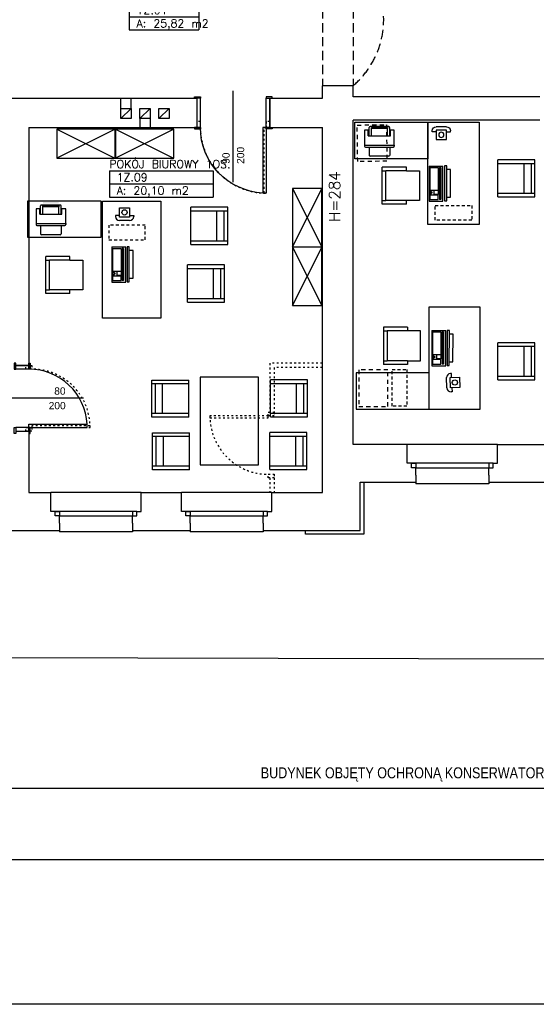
# Model space of a CAD drawing. Header units: inches. Extents: x 18487 to 24863, y 1480 to 5771.
# Tile 44 of 51: x 22396 to 23103, y 1480 to 2828. Entities that reach past the tile are written whole.
import ezdxf
from ezdxf.enums import TextEntityAlignment as Align

# ---------------------------------------------------------------- set-up
doc = ezdxf.new("R2010")
doc.units = ezdxf.units.IN
doc.header["$MEASUREMENT"] = 0
for name, pattern in [('DASHED', [19.05, 12.7, -6.35]), ('Przerywana', [6, 2.5, -3.5]), ('Przerywana 2 (2)', [11, 6, -5])]:
    doc.linetypes.add(name, pattern=pattern)
for name, color, linetype in [('_T elektryczne', 7, 'Continuous'), ('_T meble', 7, 'Continuous'), ('_T opisy', 7, 'Continuous'), ('_T sciany', 7, 'Continuous'), ('AA_OPIS_009', 7, 'Continuous'), ('AA_PRZ SCIANY ISTNIEJĄCE', 7, 'Continuous'), ('AA_PRZ_SCIANY_030', 7, 'Continuous'), ('AA_PRZERYWANE', 7, 'Continuous'), ('AA_STOLARKA DRZW_009', 7, 'Continuous'), ('AA_WIDOK_005', 7, 'Continuous'), ('AA_WIDOK_009', 7, 'Continuous'), ('ArchiCAD', 7, 'Continuous'), ('Window-Door Markers', 7, 'Continuous')]:
    doc.layers.add(name, color=color, linetype=linetype)
doc.styles.add('GENERATED_STYLE_16', font='txt')
doc.styles.add('GENERATED_STYLE_17', font='arial.ttf')
doc.styles.add('GENERATED_STYLE_21', font='romans.shx')
doc.styles.add('GENERATED_STYLE_22', font='txt')
doc.styles.get("Standard").update_dxf_attribs({"font": 'txt', "bigfont": 'BIGFONT.SHX'})

# ---------------------------------------------------------------- blocks, each defined once
blk = doc.blocks.new('KOMUNIKACJA_1Z.01_162', base_point=(22593.6, 2841.1))
at = {"layer": '_T sciany', "color": 160, "linetype": 'Continuous'}
for p, q in [((22545.8, 2850.2), (22545.8, 2814)), ((22545.8, 2850.2), (22641.3, 2850.2)), ((22641.3, 2850.2), (22641.3, 2814)), ((22545.8, 2832.1), (22641.3, 2832.1)), ((22545.8, 2814), (22641.3, 2814))]:
    blk.add_line(p, q, dxfattribs=at)
at = {"color": 0}
for tag in ['floor_f', 'ROOM_PERIM', 'ROOM_WALLS_SURF', 'ROOM_DOORS_SURF', 'ROOM_WINDS_SURF', 'ROOM_BASELEV', 'ROOM_HEIGHT', 'ROOM_NET_AREA', 'ROOM_REDUCED_AREA', 'ROOM_CALC_AREA', 'ROOM_VOLUME']:
    blk.add_attdef(tag, text='', height=200, dxfattribs=at).set_placement((22593.6, 2784), align=Align.BOTTOM_LEFT)
at = {"layer": '_T sciany', "color": 160}
for tag, p in [('ROOM_NAME', (22545.8, 2864.7)), ('ROOM_NUMBER', (22555.8, 2846.6)), ('ROOM_AREA', (22555.8, 2828.5))]:
    blk.add_attdef(tag, text='', height=11, dxfattribs=at).set_placement(p, align=Align.TOP_LEFT)
blk = doc.blocks.new('POKÓJ BIUROWY 1OS._1Z.09_166', base_point=(22589.7, 2612.2))
at = {"layer": '_T sciany', "color": 160, "linetype": 'Continuous'}
for p, q in [((22518.6, 2621.2), (22518.6, 2585)), ((22518.6, 2621.2), (22660.8, 2621.2)), ((22660.8, 2621.2), (22660.8, 2585)), ((22518.6, 2603.1), (22660.8, 2603.1)), ((22518.6, 2585), (22660.8, 2585))]:
    blk.add_line(p, q, dxfattribs=at)
at = {"color": 0}
for tag in ['floor_f', 'ROOM_PERIM', 'ROOM_WALLS_SURF', 'ROOM_DOORS_SURF', 'ROOM_WINDS_SURF', 'ROOM_BASELEV', 'ROOM_HEIGHT', 'ROOM_NET_AREA', 'ROOM_REDUCED_AREA', 'ROOM_CALC_AREA', 'ROOM_VOLUME']:
    blk.add_attdef(tag, text='', height=200, dxfattribs=at).set_placement((22589.7, 2555), align=Align.BOTTOM_LEFT)
at = {"layer": '_T sciany', "color": 160}
for tag, p in [('ROOM_NAME', (22518.6, 2635.8)), ('ROOM_NUMBER', (22528.6, 2617.7)), ('ROOM_AREA', (22528.6, 2599.6))]:
    blk.add_attdef(tag, text='', height=11, dxfattribs=at).set_placement(p, align=Align.TOP_LEFT)
blk = doc.blocks.new('D1 -Tr 65_358')
at = {"color": 140, "linetype": 'Continuous'}
for p, q in [((40, 80), (35.555, 80)), ((35.555, 0), (35.555, 80)), ((40, 0), (40, 80)), ((-48.255, 0), (-48.255, 1.905)), ((-48.255, 1.905), (-40, 1.905)), ((-48.255, 0), (-48.255, 1.905)), ((-48.255, 1.905), (-40, 1.905)), ((-40, 0), (-48.255, 0)), ((-40, 0), (-48.255, 0)), ((-45, 0), (-40, 0)), ((-45, -18), (-45, 0)), ((-45, 0), (-40, 0)), ((-45, -18), (-45, 0)), ((-40, 1.905), (-40, 0)), ((-40, 1.905), (-40, 0)), ((-40, 0), (-40, -18)), ((-40, 0), (-40, -18)), ((40, 0), (35.555, 0)), ((48.255, 1.905), (40, 1.905)), ((40, 1.905), (40, 0)), ((48.255, 1.905), (40, 1.905)), ((40, 1.905), (40, 0)), ((45, 0), (40, 0)), ((40, 0), (40, -18)), ((40, 0), (48.255, 0)), ((45, 0), (40, 0)), ((40, 0), (40, -18)), ((40, 0), (48.255, 0)), ((45, -18), (45, 0)), ((45, -18), (45, 0)), ((48.255, 0), (48.255, 1.905)), ((48.255, 0), (48.255, 1.905)), ((-40, -18), (-48.255, -18)), ((-48.255, -18), (-48.255, -19.905)), ((-40, -18), (-48.255, -18)), ((-48.255, -18), (-48.255, -19.905)), ((-48.255, -19.905), (-40, -19.905)), ((-48.255, -19.905), (-40, -19.905)), ((-40, -18), (-45, -18)), ((-40, -18), (-45, -18)), ((-40, -19.905), (-40, -18)), ((-40, -19.905), (-40, -18)), ((40, -18), (45, -18)), ((40, -18), (48.255, -18)), ((40, -19.905), (40, -18)), ((40, -18), (45, -18)), ((40, -18), (48.255, -18)), ((40, -19.905), (40, -18)), ((48.255, -19.905), (40, -19.905)), ((48.255, -19.905), (40, -19.905)), ((48.255, -18), (48.255, -19.905)), ((48.255, -18), (48.255, -19.905))]:
    blk.add_line(p, q, dxfattribs=at)
blk.add_arc((40, 0), 80, 93.180227, 180, dxfattribs=at)
blk = doc.blocks.new('Window-Door Marker - 70_4779')
at = {"layer": 'ArchiCAD', "color": 140, "linetype": 'Continuous'}
blk.add_line((0, 75), (0, -28), dxfattribs=at)
blk = doc.blocks.new('WALL_629', base_point=(22390.3, 2354.6))
at = {"layer": '_T sciany', "color": 5, "linetype": 'Continuous'}
for p, q in [((22408.3, 2354.6), (22390.3, 2354.6)), ((22390.3, 2264.6), (22408.3, 2264.6))]:
    blk.add_line(p, q, dxfattribs=at)
at = {"layer": '_T sciany', "rotation": 270}
blk.add_blockref('D1 -Tr 65_358', (22408.3, 2309.6), dxfattribs=at)
at = {"layer": 'Window-Door Markers'}
ref = blk.add_blockref('Window-Door Marker - 70_4779', (22408.3, 2309.6), dxfattribs=dict(at, rotation=270))
ref.add_attrib('AC_WIDO_A_SIZE', '80', dxfattribs={"color": 255, "height": 10, "style": 'GENERATED_STYLE_17'}).set_placement((22443.1, 2311.6), align=Align.BOTTOM_LEFT)
ref.add_attrib('AC_WIDO_B_SIZE', '200', dxfattribs={"color": 255, "height": 10, "style": 'GENERATED_STYLE_17'}).set_placement((22435.5, 2291.6), align=Align.BOTTOM_LEFT)
blk = doc.blocks.new('D1 -Tr 65_399')
at = {"color": 140, "linetype": 'Continuous'}
for p, q in [((45, 90), (40.555, 90)), ((40.555, 0), (40.555, 90)), ((45, 0), (45, 90)), ((-53.255, 0), (-53.255, 1.905)), ((-53.255, 1.905), (-45, 1.905)), ((-53.255, 0), (-53.255, 1.905)), ((-53.255, 1.905), (-45, 1.905)), ((-45, 0), (-53.255, 0)), ((-45, 0), (-53.255, 0)), ((-50, 0), (-45, 0)), ((-50, -40), (-50, 0)), ((-50, 0), (-45, 0)), ((-50, -40), (-50, 0)), ((-45, 1.905), (-45, 0)), ((-45, 1.905), (-45, 0)), ((-45, 0), (-45, -40)), ((-45, 0), (-45, -40)), ((45, 0), (40.555, 0)), ((53.255, 1.905), (45, 1.905)), ((45, 1.905), (45, 0)), ((53.255, 1.905), (45, 1.905)), ((45, 1.905), (45, 0)), ((50, 0), (45, 0)), ((45, 0), (45, -40)), ((45, 0), (53.255, 0)), ((50, 0), (45, 0)), ((45, 0), (45, -40)), ((45, 0), (53.255, 0)), ((50, -40), (50, 0)), ((50, -40), (50, 0)), ((53.255, 0), (53.255, 1.905)), ((53.255, 0), (53.255, 1.905)), ((-45, -40), (-53.255, -40)), ((-53.255, -40), (-53.255, -41.905)), ((-45, -40), (-53.255, -40)), ((-53.255, -40), (-53.255, -41.905)), ((-45, -40), (-50, -40)), ((-45, -40), (-50, -40)), ((-45, -41.905), (-45, -40)), ((-45, -41.905), (-45, -40)), ((45, -40), (50, -40)), ((45, -40), (53.255, -40)), ((45, -41.905), (45, -40)), ((45, -40), (50, -40)), ((45, -40), (53.255, -40)), ((45, -41.905), (45, -40)), ((53.255, -40), (53.255, -41.905)), ((53.255, -40), (53.255, -41.905)), ((-53.255, -41.905), (-45, -41.905)), ((-53.255, -41.905), (-45, -41.905)), ((53.255, -41.905), (45, -41.905)), ((53.255, -41.905), (45, -41.905))]:
    blk.add_line(p, q, dxfattribs=at)
blk.add_arc((45, 0), 90, 92.827477, 180, dxfattribs=at)
blk = doc.blocks.new('Window-Door Marker - 70_4813')
at = {"layer": 'ArchiCAD', "color": 140, "linetype": 'Continuous'}
blk.add_line((0, -115), (0, 10), dxfattribs=at)
blk = doc.blocks.new('WALL_695', base_point=(22638.3, 2680.6))
at = {"layer": '_T sciany', "color": 5, "linetype": 'Continuous'}
for p, q in [((22638.3, 2720.6), (22638.3, 2680.6)), ((22738.3, 2680.6), (22738.3, 2720.6))]:
    blk.add_line(p, q, dxfattribs=at)
at = {"layer": '_T sciany', "xscale": -1, "rotation": 180}
blk.add_blockref('D1 -Tr 65_399', (22688.3, 2680.6), dxfattribs=at)
at = {"layer": 'Window-Door Markers'}
ref = blk.add_blockref('Window-Door Marker - 70_4813', (22688.3, 2720.6), dxfattribs=at)
ref.add_attrib('AC_WIDO_A_SIZE', '90', dxfattribs={"color": 255, "height": 10, "rotation": 90, "style": 'GENERATED_STYLE_17'}).set_placement((22686.3, 2630.6), align=Align.BOTTOM_LEFT)
ref.add_attrib('AC_WIDO_B_SIZE', '200', dxfattribs={"color": 255, "height": 10, "rotation": 90, "style": 'GENERATED_STYLE_17'}).set_placement((22706.3, 2630.6), align=Align.BOTTOM_LEFT)
blk = doc.blocks.new('Chair Arm 65_58')
at = {"layer": '_T meble', "color": 0, "linetype": 'Continuous'}
for p, q in [((0, 50.8), (50.8, 50.8)), ((0, 50.8), (0, 0)), ((5, 50.8), (5, 0)), ((45.8, 50.8), (45.8, 0)), ((50.8, 0), (50.8, 50.8)), ((5, 15), (45.8, 15)), ((0, 0), (50.8, 0)), ((5, 5), (45.8, 5))]:
    blk.add_line(p, q, dxfattribs=at)
blk = doc.blocks.new('PLN_$@ telefon')
at = {"layer": '_T elektryczne', "color": 0, "linetype": 'ByBlock'}
for p, q in [((0, 17.5), (14, 17.5)), ((-5.5, 10.7), (-5.5, 12)), ((0, 10.7), (-5.5, 10.7)), ((0, 12.8), (14, 12.8)), ((0, 0), (0, 12.8)), ((14, 0), (0, 0)), ((14, 12.8), (14, 0)), ((14, 10.7), (19.5, 10.7)), ((19.5, 10.7), (19.5, 12))]:
    blk.add_line(p, q, dxfattribs=at)
blk.add_circle((7, 6.4), 3.59, dxfattribs=at)
for centre, start, end in [((0, 12), 90, 180), ((14, 12), 0, 90)]:
    blk.add_arc(centre, 5.5, start, end, dxfattribs=at)
blk = doc.blocks.new('PSR_Keyboard')
at = {"layer": '_T elektryczne', "color": 0, "linetype": 'Continuous'}
for p, q in [((0, 0), (0, 19.1)), ((48.3, 19.1), (0, 19.1)), ((2, 16), (2, 14.2)), ((2, 16), (46, 16)), ((2, 14.2), (46, 14.2)), ((46, 16), (46, 14.2)), ((48.3, 0), (48.3, 19.1)), ((0, 0), (48.3, 0)), ((2, 1), (2, 12.5)), ((2, 12.5), (33, 12.5)), ((2, 1), (33, 1)), ((33, 1), (33, 12.5)), ((33.5, 12.5), (39, 12.5)), ((33.5, 12.5), (33.5, 7)), ((39, 7), (33.5, 7)), ((33.5, 1), (33.5, 2.5)), ((33.5, 2.5), (35.5, 2.5)), ((33.5, 1), (39, 1)), ((35.5, 2.5), (35.5, 4)), ((35.5, 4), (37, 4)), ((37, 4), (37, 2.5)), ((37, 2.5), (39, 2.5)), ((39, 12.5), (39, 7)), ((39, 1), (39, 2.5)), ((46, 12.5), (39.5, 12.5)), ((39.5, 1), (39.5, 12.5)), ((39.5, 1), (46, 1)), ((46, 1), (46, 12.5))]:
    blk.add_line(p, q, dxfattribs=at)
blk = doc.blocks.new('PLN_Monitor 19_')
at = {"layer": '_T elektryczne', "color": 0, "linetype": 'ByBlock'}
for p, q in [((-19.1, 17.8), (-19.1, 48.3)), ((-19.1, 48.3), (19.1, 48.3)), ((19.1, 48.3), (19.1, 17.8)), ((-24.1, 0), (-24.1, 17.8)), ((-24.1, 17.8), (24.1, 17.8)), ((24.1, 17.8), (24.1, 0)), ((24.1, 0), (-24.1, 0))]:
    blk.add_line(p, q, dxfattribs=at)
blk = doc.blocks.new('PLR_Dn@stolik op narz35x65')
at = {"layer": '_T meble', "color": 0, "linetype": 'ByBlock'}
for p, q in [((-17.77, 17.27), (47.23, 17.27)), ((-17.77, -17.73), (-17.77, 17.27)), ((47.23, 17.27), (47.23, -17.73)), ((47.23, -17.73), (-17.77, -17.73))]:
    blk.add_line(p, q, dxfattribs=at)
blk = doc.blocks.new('PLN_Dn@stolik op narz35x65')
at = {"layer": '_T meble', "color": 0, "linetype": 'ByBlock'}
for p, q in [((-17.77, 17.27), (47.23, 17.27)), ((-17.77, -17.73), (-17.77, 17.27)), ((47.23, 17.27), (47.23, -17.73)), ((47.23, -17.73), (-17.77, -17.73))]:
    blk.add_line(p, q, dxfattribs=at)
blk = doc.blocks.new('Office Chair 2 65_3982')
at = {"layer": '_T meble', "color": 0, "linetype": 'Continuous'}
for p, q in [((20.4, 25.4), (-20.4, 25.4)), ((-20.4, 25.4), (-20.4, 7.6)), ((20.4, 7.6), (20.4, 25.4)), ((-25.4, 7.6), (-25.4, -25.4)), ((-25.4, 7.6), (-20.4, 7.6)), ((-20.4, 7.6), (-20.4, -20.4)), ((20.4, 7.6), (20.4, -20.4)), ((20.4, 7.6), (25.4, 7.6)), ((25.4, 7.6), (25.4, -25.4)), ((-25.4, -25.4), (-20.4, -25.4)), ((-20.4, -20.4), (20.4, -20.4)), ((-20.4, -25.4), (-20.4, -20.4)), ((-20.4, -25.4), (20.4, -25.4)), ((20.4, -25.4), (20.4, -20.4)), ((20.4, -25.4), (25.4, -25.4))]:
    blk.add_line(p, q, dxfattribs=at)
blk = doc.blocks.new('PLR_$@ telefon')
at = {"layer": '_T elektryczne', "color": 0, "linetype": 'ByBlock'}
for p, q in [((0, 17.5), (14, 17.5)), ((-5.5, 10.7), (-5.5, 12)), ((0, 10.7), (-5.5, 10.7)), ((0, 12.8), (14, 12.8)), ((0, 0), (0, 12.8)), ((14, 0), (0, 0)), ((14, 12.8), (14, 0)), ((14, 10.7), (19.5, 10.7)), ((19.5, 10.7), (19.5, 12))]:
    blk.add_line(p, q, dxfattribs=at)
blk.add_circle((7, 6.4), 3.59, dxfattribs=at)
for centre, start, end in [((0, 12), 90, 180), ((14, 12), 0, 90)]:
    blk.add_arc(centre, 5.5, start, end, dxfattribs=at)
blk = doc.blocks.new('PSN_Dn@stolik op narz35x65')
at = {"layer": '_T meble', "color": 0, "linetype": 'Continuous'}
for p, q in [((-17.77, 17.27), (47.23, 17.27)), ((-17.77, -17.73), (-17.77, 17.27)), ((47.23, 17.27), (47.23, -17.73)), ((47.23, -17.73), (-17.77, -17.73))]:
    blk.add_line(p, q, dxfattribs=at)
blk = doc.blocks.new('Table 120x80 65_4022')
at = {"layer": '_T meble', "color": 0, "linetype": 'Continuous'}
for p, q in [((-50, -50), (-50, 0)), ((-50, 0), (50, 0)), ((50, 0), (50, -50)), ((50, -50), (-50, -50))]:
    blk.add_line(p, q, dxfattribs=at)
blk = doc.blocks.new('Office Chair 2 65_3931')
at = {"layer": '_T meble', "color": 0, "linetype": 'Continuous'}
for p, q in [((20.4, 25.4), (-20.4, 25.4)), ((-20.4, 25.4), (-20.4, 7.6)), ((20.4, 7.6), (20.4, 25.4)), ((-25.4, 7.6), (-25.4, -25.4)), ((-25.4, 7.6), (-20.4, 7.6)), ((-20.4, 7.6), (-20.4, -20.4)), ((20.4, 7.6), (20.4, -20.4)), ((20.4, 7.6), (25.4, 7.6)), ((25.4, 7.6), (25.4, -25.4)), ((-25.4, -25.4), (-20.4, -25.4)), ((-20.4, -20.4), (20.4, -20.4)), ((-20.4, -25.4), (-20.4, -20.4)), ((-20.4, -25.4), (20.4, -25.4)), ((20.4, -25.4), (20.4, -20.4)), ((20.4, -25.4), (25.4, -25.4))]:
    blk.add_line(p, q, dxfattribs=at)
blk = doc.blocks.new('PSR_Dn@stolik op narz35x65')
at = {"layer": '_T meble', "color": 0, "linetype": 'Continuous'}
for p, q in [((-17.77, 17.27), (47.23, 17.27)), ((-17.77, -17.73), (-17.77, 17.27)), ((47.23, 17.27), (47.23, -17.73)), ((47.23, -17.73), (-17.77, -17.73))]:
    blk.add_line(p, q, dxfattribs=at)
blk = doc.blocks.new('Table 120x80 65_3969')
at = {"layer": '_T meble', "color": 0, "linetype": 'Continuous'}
for p, q in [((-50, -50), (-50, 0)), ((-50, 0), (50, 0)), ((50, 0), (50, -50)), ((50, -50), (-50, -50))]:
    blk.add_line(p, q, dxfattribs=at)
blk = doc.blocks.new('PLN_Szafa lekarska Cl')
at = {"layer": '_T meble', "color": 0, "linetype": 'ByBlock'}
for p, q in [((0, 0), (51, 0)), ((0, -55), (0, 0)), ((0, 0), (51, -55)), ((51, 0), (0.29, -55)), ((51, 0), (51, -55)), ((51, -55), (0, -55))]:
    blk.add_line(p, q, dxfattribs=at)
blk = doc.blocks.new('Chair Arm 65_3883')
at = {"layer": '_T meble', "color": 0, "linetype": 'Continuous'}
for p, q in [((0, 50.8), (50.8, 50.8)), ((0, 50.8), (0, 0)), ((5, 50.8), (5, 0)), ((45.8, 50.8), (45.8, 0)), ((50.8, 0), (50.8, 50.8)), ((5, 15), (45.8, 15)), ((0, 0), (50.8, 0)), ((5, 5), (45.8, 5))]:
    blk.add_line(p, q, dxfattribs=at)
blk = doc.blocks.new('Table 120x80 65_5053')
at = {"layer": '_T meble', "color": 0, "linetype": 'Continuous'}
for p, q in [((-60, -80), (-60, 0)), ((-60, 0), (60, 0)), ((60, 0), (60, -80)), ((60, -80), (-60, -80))]:
    blk.add_line(p, q, dxfattribs=at)
blk = doc.blocks.new('LINE_27065', base_point=(22142.3, 1775.8))
at = {"layer": 'AA_PRZ_SCIANY_030', "color": 150, "linetype": 'Continuous'}
blk.add_line((22179.6, 1775.8), (23789, 1775.8), dxfattribs=at)
blk = doc.blocks.new('LINE_27068', base_point=(20369.1, 1678.3))
at = {"layer": 'AA_PRZ_SCIANY_030', "color": 150, "linetype": 'Continuous'}
blk.add_line((20406.4, 1678.3), (23789, 1678.3), dxfattribs=at)

msp = doc.modelspace()

# ---------------------------------------------------------------- hatches: boundary and pattern name
at = {"layer": '_T elektryczne'}
for points in [[(22877.7, 2685.4), (22899.3, 2685.4), (22899.3, 2684.2), (22877.7, 2684.2)], [(22427.7, 2578), (22449.3, 2578), (22449.3, 2576.7), (22427.7, 2576.7)]]:
    msp.add_hatch(color=30, dxfattribs=at).paths.add_polyline_path(points, flags=0)

# ---------------------------------------------------------------- linework, layer by layer
at = {"layer": '_T elektryczne', "color": 30, "linetype": 'Continuous'}
for p, q in [((22874.5, 2676.6), (22868.2, 2676.6)), ((22868.2, 2676.6), (22868.2, 2656.3)), ((22873.2, 2669), (22873.2, 2676.6)), ((22874.5, 2669), (22874.5, 2680.4)), ((22901.2, 2681.7), (22875.8, 2681.7)), ((22877.7, 2679.2), (22877.7, 2680.4)), ((22877.7, 2680.4), (22899.3, 2680.4)), ((22877.7, 2669), (22877.7, 2679.2)), ((22899.3, 2679.2), (22877.7, 2679.2)), ((22899.3, 2680.4), (22899.3, 2679.2)), ((22899.3, 2669), (22899.3, 2679.2)), ((22902.5, 2669), (22902.5, 2680.4)), ((22908.8, 2676.6), (22902.5, 2676.6)), ((22903.7, 2669), (22903.7, 2676.6)), ((22908.8, 2656.3), (22908.8, 2676.6)), ((22868.2, 2656.3), (22868.2, 2654.9)), ((22868.2, 2656.3), (22908.8, 2656.3)), ((22873.2, 2669), (22903.7, 2669)), ((22908.8, 2656.3), (22908.8, 2654.9)), ((22869.3, 2653.6), (22907.7, 2653.6)), ((22874.5, 2653.4), (22874.5, 2642.3)), ((22902.5, 2653.4), (22902.5, 2642.3)), ((22901.2, 2641.1), (22875.8, 2641.1)), ((22424.5, 2569.2), (22418.2, 2569.2)), ((22418.2, 2569.2), (22418.2, 2548.9)), ((22423.3, 2561.6), (22423.3, 2569.2)), ((22423.3, 2561.6), (22453.7, 2561.6)), ((22424.5, 2561.6), (22424.5, 2573)), ((22451.2, 2574.3), (22425.8, 2574.3)), ((22427.7, 2571.7), (22427.7, 2573)), ((22427.7, 2573), (22449.3, 2573)), ((22427.7, 2561.6), (22427.7, 2571.7)), ((22449.3, 2571.7), (22427.7, 2571.7)), ((22449.3, 2573), (22449.3, 2571.7)), ((22449.3, 2561.6), (22449.3, 2571.7)), ((22452.5, 2561.6), (22452.5, 2573)), ((22458.8, 2569.2), (22452.5, 2569.2)), ((22453.7, 2561.6), (22453.7, 2569.2)), ((22458.8, 2548.9), (22458.8, 2569.2)), ((22418.2, 2548.9), (22418.2, 2547.4)), ((22418.2, 2548.9), (22458.8, 2548.9)), ((22458.8, 2548.9), (22458.8, 2547.4)), ((22419.3, 2546.2), (22457.7, 2546.2)), ((22424.5, 2545.9), (22424.5, 2534.9)), ((22452.5, 2545.9), (22452.5, 2534.9)), ((22451.2, 2533.6), (22425.8, 2533.6))]:
    msp.add_line(p, q, dxfattribs=at)
for centre, start, end in [((22875.8, 2680.4), 90, 180), ((22901.2, 2680.4), 0, 90), ((22869.4, 2654.9), 180, 261.7868), ((22875.8, 2642.3), 180, 270), ((22901.2, 2642.3), 270, 0), ((22907.5, 2654.9), 278.2132, 0), ((22425.8, 2573), 90, 180), ((22451.2, 2573), 0, 90), ((22419.5, 2547.4), 180, 261.7868), ((22425.8, 2534.9), 180, 270), ((22451.2, 2534.9), 270, 0), ((22457.6, 2547.4), 278.2132, 0)]:
    msp.add_arc(centre, 1.27, start, end, dxfattribs=at)
at = {"layer": 'AA_PRZ SCIANY ISTNIEJĄCE', "color": 150, "linetype": 'Continuous'}
msp.add_line((24834, 1479.9), (18804.6, 1479.9), dxfattribs=at)
at = {"layer": 'AA_PRZ_SCIANY_030', "color": 252, "linetype": 'Continuous'}
for p, q in [((22810.3, 2720.6), (22810.3, 2737.6)), ((22852.3, 2737.6), (22810.3, 2737.6)), ((22852.3, 2722.6), (22852.3, 2737.6)), ((22355.3, 2720.6), (22638.3, 2720.6)), ((22534.3, 2706.6), (22534.3, 2720.6)), ((22548.3, 2706.6), (22548.3, 2720.6)), ((22638.3, 2720.6), (22638.3, 2680.6)), ((22738.3, 2720.6), (22810.3, 2720.6)), ((22738.3, 2720.6), (22738.3, 2680.6)), ((23108.3, 2722.6), (22852.3, 2722.6)), ((22560.3, 2692.6), (22560.3, 2680.6)), ((22574.3, 2692.6), (22574.3, 2680.6)), ((23108.3, 2690.6), (22852.3, 2690.6)), ((22852.3, 2246.6), (22852.3, 2690.6)), ((22408.3, 2680.6), (22638.3, 2680.6)), ((22408.3, 2680.6), (22408.3, 2354.6)), ((22738.3, 2680.6), (22810.3, 2680.6)), ((22810.3, 2246.6), (22810.3, 2680.6)), ((22390.3, 2354.6), (22408.3, 2354.6)), ((22390.3, 2264.6), (22408.3, 2264.6)), ((22408.3, 2264.6), (22408.3, 2180.6)), ((22810.3, 2180.6), (22810.3, 2246.6)), ((22926.3, 2246.6), (22852.3, 2246.6)), ((22926.3, 2220.6), (22926.3, 2246.6)), ((23050.3, 2220.6), (23050.3, 2246.6)), ((23050.3, 2246.6), (23134.3, 2246.6)), ((22932.3, 2220.6), (22926.3, 2220.6)), ((22932.3, 2214.6), (22932.3, 2220.6)), ((22938.3, 2214.6), (22932.3, 2214.6)), ((22938.3, 2204.6), (22938.3, 2214.6)), ((23038.3, 2204.6), (23038.3, 2214.6)), ((23038.3, 2214.6), (23044.3, 2214.6)), ((23044.3, 2214.6), (23044.3, 2220.6)), ((23044.3, 2220.6), (23050.3, 2220.6)), ((22938.3, 2204.6), (22938.3, 2204.6)), ((22938.3, 2204.6), (22938.3, 2194.6)), ((23038.3, 2204.6), (23038.3, 2204.6)), ((23038.3, 2204.6), (23038.3, 2194.6)), ((22862.3, 2128.6), (22862.3, 2194.6)), ((22862.3, 2194.6), (22938.3, 2194.6)), ((23038.3, 2194.6), (23146.3, 2194.6)), ((22408.3, 2180.6), (22438.3, 2180.6)), ((22438.3, 2154.6), (22438.3, 2180.6)), ((22562.3, 2154.6), (22562.3, 2180.6)), ((22562.3, 2180.6), (22617.3, 2180.6)), ((22617.3, 2154.6), (22617.3, 2180.6)), ((22741.3, 2154.6), (22741.3, 2180.6)), ((22741.3, 2180.6), (22810.3, 2180.6)), ((22444.3, 2154.6), (22438.3, 2154.6)), ((22444.3, 2148.6), (22444.3, 2154.6)), ((22450.3, 2148.6), (22444.3, 2148.6)), ((22450.3, 2138.6), (22450.3, 2148.6)), ((22550.3, 2138.6), (22550.3, 2148.6)), ((22550.3, 2148.6), (22556.3, 2148.6)), ((22556.3, 2148.6), (22556.3, 2154.6)), ((22556.3, 2154.6), (22562.3, 2154.6)), ((22623.3, 2154.6), (22617.3, 2154.6)), ((22623.3, 2148.6), (22623.3, 2154.6)), ((22629.3, 2148.6), (22623.3, 2148.6)), ((22629.3, 2138.6), (22629.3, 2148.6)), ((22729.3, 2138.6), (22729.3, 2148.6)), ((22729.3, 2148.6), (22735.3, 2148.6)), ((22735.3, 2148.6), (22735.3, 2154.6)), ((22735.3, 2154.6), (22741.3, 2154.6)), ((22450.3, 2138.6), (22450.3, 2138.6)), ((22450.3, 2138.6), (22450.3, 2128.6)), ((22550.3, 2138.6), (22550.3, 2138.6)), ((22550.3, 2138.6), (22550.3, 2128.6)), ((22629.3, 2138.6), (22629.3, 2138.6)), ((22629.3, 2138.6), (22629.3, 2128.6)), ((22729.3, 2138.6), (22729.3, 2138.6)), ((22729.3, 2138.6), (22729.3, 2128.6)), ((22371.3, 2128.6), (22450.3, 2128.6)), ((22550.3, 2128.6), (22629.3, 2128.6)), ((22729.3, 2128.6), (22862.3, 2128.6))]:
    msp.add_line(p, q, dxfattribs=at)
at = {"layer": 'AA_PRZ_SCIANY_030', "color": 252, "linetype": 'Przerywana'}
for p, q in [((22810.3, 2357.6), (22738.3, 2357.6)), ((22738.3, 2357.6), (22738.3, 2290.6)), ((22810.3, 2351.6), (22744.3, 2351.6)), ((22744.3, 2351.6), (22744.3, 2290.6)), ((22738.3, 2200.6), (22738.3, 2180.6)), ((22744.3, 2200.6), (22744.3, 2180.6))]:
    msp.add_line(p, q, dxfattribs=at)
at = {"layer": 'AA_PRZ_SCIANY_030', "color": 150, "linetype": 'Continuous'}
msp.add_line((24079.3, 1950.4), (19021.9, 1961.7), dxfattribs=at)
at = {"layer": 'AA_PRZERYWANE', "color": 252, "linetype": 'DASHED'}
for p, q in [((22810.3, 2918.6), (22810.3, 2737.6)), ((22852.3, 2918.6), (22852.3, 2737.6))]:
    msp.add_line(p, q, dxfattribs=at)
at = {"layer": 'AA_PRZERYWANE', "color": 251, "linetype": 'DASHED'}
msp.add_arc((22775.8, 2828.1), 118.5, 310.2091, 49.7909, dxfattribs=at)
at = {"layer": 'AA_STOLARKA DRZW_009', "color": 252, "linetype": 'Przerywana'}
for p, q in [((22643.3, 2688.6), (22638.3, 2688.6)), ((22638.3, 2688.6), (22638.3, 2680.6)), ((22643.3, 2680.6), (22643.3, 2688.6)), ((22738.3, 2688.6), (22733.3, 2688.6)), ((22733.3, 2688.6), (22733.3, 2680.6)), ((22738.3, 2680.6), (22738.3, 2688.6)), ((22638.3, 2680.6), (22643.3, 2680.6)), ((22730.5, 2680.6), (22733.3, 2680.6)), ((22730.5, 2590.6), (22730.5, 2680.6)), ((22733.3, 2680.6), (22738.3, 2680.6)), ((22733.3, 2680.6), (22733.3, 2590.6)), ((22733.3, 2590.6), (22730.5, 2590.6)), ((22404.3, 2349.6), (22404.3, 2354.6)), ((22404.3, 2354.6), (22412.3, 2354.6)), ((22412.3, 2349.6), (22404.3, 2349.6)), ((22412.3, 2354.6), (22412.3, 2349.6)), ((22736.3, 2285.6), (22656.3, 2285.6)), ((22656.3, 2285.6), (22656.3, 2283)), ((22656.3, 2283), (22736.3, 2283)), ((22736.3, 2290.6), (22744.3, 2290.6)), ((22736.3, 2285.6), (22736.3, 2290.6)), ((22744.3, 2285.6), (22736.3, 2285.6)), ((22736.3, 2283), (22736.3, 2285.6)), ((22744.3, 2290.6), (22744.3, 2285.6)), ((22404.3, 2264.6), (22404.3, 2269.6)), ((22404.3, 2269.6), (22412.3, 2269.6)), ((22412.3, 2272.1), (22412.3, 2269.6)), ((22492.3, 2272.1), (22412.3, 2272.1)), ((22412.3, 2269.6), (22412.3, 2264.6)), ((22412.3, 2269.6), (22492.3, 2269.6)), ((22492.3, 2269.6), (22492.3, 2272.1)), ((22412.3, 2264.6), (22404.3, 2264.6)), ((22736.3, 2205.6), (22744.3, 2205.6)), ((22736.3, 2200.6), (22736.3, 2205.6)), ((22744.3, 2200.6), (22736.3, 2200.6)), ((22744.3, 2205.6), (22744.3, 2200.6))]:
    msp.add_line(p, q, dxfattribs=at)
at = {"layer": 'AA_STOLARKA DRZW_009', "color": 252, "linetype": 'Continuous'}
for p, q in [((23044.3, 2220.6), (22932.3, 2220.6)), ((22932.3, 2214.6), (22932.3, 2220.6)), ((22932.3, 2220.6), (22938.3, 2220.6)), ((22938.3, 2214.6), (22932.3, 2214.6)), ((22938.3, 2220.6), (22938.3, 2214.6)), ((22938.3, 2214.6), (23038.3, 2214.6)), ((23044.3, 2220.6), (23038.3, 2220.6)), ((23038.3, 2220.6), (23038.3, 2214.6)), ((23038.3, 2214.6), (23044.3, 2214.6)), ((23044.3, 2214.6), (23044.3, 2220.6)), ((22556.3, 2154.6), (22444.3, 2154.6)), ((22444.3, 2148.6), (22444.3, 2154.6)), ((22444.3, 2154.6), (22450.3, 2154.6)), ((22450.3, 2148.6), (22444.3, 2148.6)), ((22450.3, 2154.6), (22450.3, 2148.6)), ((22450.3, 2148.6), (22550.3, 2148.6)), ((22556.3, 2154.6), (22550.3, 2154.6)), ((22550.3, 2154.6), (22550.3, 2148.6)), ((22550.3, 2148.6), (22556.3, 2148.6)), ((22556.3, 2148.6), (22556.3, 2154.6)), ((22735.3, 2154.6), (22623.3, 2154.6)), ((22623.3, 2148.6), (22623.3, 2154.6)), ((22623.3, 2154.6), (22629.3, 2154.6)), ((22629.3, 2148.6), (22623.3, 2148.6)), ((22629.3, 2154.6), (22629.3, 2148.6)), ((22629.3, 2148.6), (22729.3, 2148.6)), ((22735.3, 2154.6), (22729.3, 2154.6)), ((22729.3, 2154.6), (22729.3, 2148.6)), ((22729.3, 2148.6), (22735.3, 2148.6)), ((22735.3, 2148.6), (22735.3, 2154.6))]:
    msp.add_line(p, q, dxfattribs=at)
at = {"layer": 'AA_STOLARKA DRZW_009', "color": 2, "linetype": 'Przerywana'}
for centre, radius, start, end in [((22733.3, 2680.6), 90, 180, 270), ((22412.3, 2269.6), 80, 0, 90), ((22736.3, 2285.6), 80, 180, 270)]:
    msp.add_arc(centre, radius, start, end, dxfattribs=at)
at = {"layer": 'AA_WIDOK_005', "color": 252, "linetype": 'Continuous'}
for p, q in [((22548.3, 2706.6), (22534.3, 2692.6)), ((22534.3, 2706.6), (22548.3, 2706.6)), ((22534.3, 2692.6), (22534.3, 2706.6)), ((22548.3, 2706.6), (22548.3, 2692.6)), ((22574.3, 2706.6), (22560.3, 2692.6)), ((22560.3, 2706.6), (22574.3, 2706.6)), ((22560.3, 2692.6), (22560.3, 2706.6)), ((22574.3, 2706.6), (22574.3, 2692.6)), ((22600.3, 2706.6), (22586.3, 2692.6)), ((22586.3, 2706.6), (22600.3, 2706.6)), ((22586.3, 2692.6), (22586.3, 2706.6)), ((22600.3, 2706.6), (22600.3, 2692.6)), ((22548.3, 2692.6), (22534.3, 2692.6)), ((22574.3, 2692.6), (22560.3, 2692.6)), ((22600.3, 2692.6), (22586.3, 2692.6))]:
    msp.add_line(p, q, dxfattribs=at)
at = {"layer": 'AA_WIDOK_009', "color": 252, "linetype": 'Continuous'}
for p, q in [((23050.3, 2246.6), (22926.3, 2246.6)), ((22862.3, 2194.6), (22867.3, 2194.6)), ((22867.3, 2194.6), (22867.3, 2128.6)), ((22938.3, 2194.6), (22938.3, 2192.6)), ((23038.3, 2192.6), (22938.3, 2192.6)), ((23038.3, 2194.6), (23038.3, 2192.6)), ((22562.3, 2180.6), (22438.3, 2180.6)), ((22741.3, 2180.6), (22617.3, 2180.6)), ((22450.3, 2128.6), (22450.3, 2126.6)), ((22550.3, 2126.6), (22450.3, 2126.6)), ((22550.3, 2128.6), (22550.3, 2126.6)), ((22629.3, 2128.6), (22629.3, 2126.6)), ((22729.3, 2126.6), (22629.3, 2126.6)), ((22729.3, 2128.6), (22729.3, 2126.6)), ((22787.3, 2123.6), (22787.3, 2128.6)), ((22867.3, 2123.6), (22787.3, 2123.6)), ((22867.3, 2128.6), (22867.3, 2123.6))]:
    msp.add_line(p, q, dxfattribs=at)

# ---------------------------------------------------------------- block references
at = {"layer": '_T elektryczne', "color": 30, "linetype": 'Continuous', "xscale": -1}
msp.add_blockref('PLN_$@ telefon', (22980.2, 2664), dxfattribs=at)
at = {"layer": '_T elektryczne', "color": 30}
for p, rotation in [((22956.4, 2627.7), 270), ((22522.1, 2516.8), 270), ((22960.2, 2402.5), 269.9999999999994)]:
    msp.add_blockref('PSR_Keyboard', p, dxfattribs=dict(at, rotation=rotation))
at = {"layer": '_T elektryczne', "color": 30, "linetype": 'Continuous', "xscale": -0.9946125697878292, "yscale": 0.1657687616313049}
for p, rotation in [((22977.7, 2604), 269.8173717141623), ((22543, 2492.9), 270), ((22981.2, 2378.6), 269.8173717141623)]:
    msp.add_blockref('PLN_Monitor 19_', p, dxfattribs=dict(at, rotation=rotation))
at = {"layer": '_T elektryczne', "color": 30, "linetype": 'Continuous'}
for p, rotation in [((22546.4, 2570.6), 180), ((22998.4, 2324.5), 91.91059602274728)]:
    msp.add_blockref('PLR_$@ telefon', p, dxfattribs=dict(at, rotation=rotation))
at = {"layer": '_T meble', "color": 162}
for name, p, rotation in [('Table 120x80 65_3969', (22904.9, 2637.7), 180), ('Chair Arm 65_58', (23101.5, 2585.3), 90), ('Table 120x80 65_3969', (22457.1, 2529.9), 180), ('Chair Arm 65_58', (22681, 2520.4), 90), ('Chair Arm 65_58', (22676.2, 2441.4), 90), ('Office Chair 2 65_3982', (22919.3, 2381.5), 269.9999999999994), ('Chair Arm 65_58', (23101.5, 2335), 90), ('Chair Arm 65_58', (22790.1, 2284.1), 90), ('Chair Arm 65_58', (22789.1, 2212.1), 90)]:
    msp.add_blockref(name, p, dxfattribs=dict(at, rotation=rotation))
at = {"layer": '_T meble', "color": 162, "linetype": 'Przerywana 2 (2)', "yscale": 1.428571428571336}
for name, p, xscale, rotation in [('PLR_Dn@stolik op narz35x65', (22869.3, 2659.2), 0.6153846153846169, 0.783901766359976), ('PLR_Dn@stolik op narz35x65', (22990.1, 2568.1), 0.3076923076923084, 270), ('PLN_Dn@stolik op narz35x65', (22542.5, 2541.3), -0.3076923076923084, 89.91797049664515), ('PLN_Dn@stolik op narz35x65', (22871.1, 2323.2), -0.6153846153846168, 180)]:
    msp.add_blockref(name, p, dxfattribs=dict(at, xscale=xscale, rotation=rotation))
at = {"layer": '_T meble', "color": 162}
for name, p, xscale, yscale, rotation in [('PSR_Dn@stolik op narz35x65', (22990.3, 2649.4), 2.153846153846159, 1.99999999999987, 270), ('PSR_Dn@stolik op narz35x65', (22549.8, 2535.7), 2.461538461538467, 2.285714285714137, 270), ('PSN_Dn@stolik op narz35x65', (22991.8, 2332.9), -2.153846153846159, 1.99999999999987, 270.0000000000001)]:
    msp.add_blockref(name, p, dxfattribs=dict(at, xscale=xscale, yscale=yscale, rotation=rotation))
at = {"layer": '_T meble', "color": 162, "linetype": 'Continuous', "xscale": -1.568627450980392, "yscale": 0.7272727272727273}
for p in [(22526.5, 2678.3), (22606.8, 2678.3)]:
    msp.add_blockref('PLN_Szafa lekarska Cl', p, dxfattribs=at)
at = {"layer": '_T meble', "color": 162, "xscale": -1}
for name, p, rotation in [('Office Chair 2 65_3931', (22917.8, 2600.8), 270), ('Office Chair 2 65_3931', (22456.9, 2478.5), 270), ('Chair Arm 65_3883', (22576.6, 2283.7), 270), ('Table 120x80 65_5053', (22642.9, 2278.5), 90), ('Chair Arm 65_3883', (22577.6, 2211.7), 270)]:
    msp.add_blockref(name, p, dxfattribs=dict(at, rotation=rotation))
at = {"layer": '_T meble', "color": 162, "linetype": 'Continuous', "xscale": -1.568627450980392, "yscale": 0.7272727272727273, "rotation": 90}
for p in [(22769.4, 2597), (22769.4, 2516.7)]:
    msp.add_blockref('PLN_Szafa lekarska Cl', p, dxfattribs=at)
at = {"layer": '_T meble', "color": 162, "linetype": 'Przerywana 2 (2)', "xscale": 0.3076923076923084, "yscale": 1.428571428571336}
msp.add_blockref('PLR_Dn@stolik op narz35x65', (22911.4, 2324.4), dxfattribs=at)
at = {"layer": '_T meble', "color": 162, "xscale": -1}
msp.add_blockref('Table 120x80 65_4022', (22906.4, 2344.6), dxfattribs=at)
at = {"layer": '_T sciany', "color": 254, "linetype": 'Continuous'}
ref = msp.add_blockref('KOMUNIKACJA_1Z.01_162', (22593.6, 2841.1), dxfattribs=at)
ref.add_attrib('ROOM_NAME', 'KOMUNIKACJA', dxfattribs={"color": 160, "linetype": 'Continuous', "height": 11}).set_placement((22545.8, 2864.7), align=Align.TOP_LEFT)
ref.add_attrib('ROOM_NUMBER', '1Z.01', dxfattribs={"color": 160, "linetype": 'Continuous', "height": 11}).set_placement((22555.8, 2846.6), align=Align.TOP_LEFT)
ref.add_attrib('ROOM_AREA', 'A: 25,82 m2', dxfattribs={"color": 160, "linetype": 'Continuous', "height": 11}).set_placement((22555.8, 2828.5), align=Align.TOP_LEFT)
at = {"layer": '_T sciany', "color": 5}
for name, p in [('WALL_695', (22638.3, 2680.6)), ('WALL_629', (22390.3, 2354.6))]:
    msp.add_blockref(name, p, dxfattribs=at)
at = {"layer": '_T sciany', "color": 254, "linetype": 'Continuous'}
ref = msp.add_blockref('POKÓJ BIUROWY 1OS._1Z.09_166', (22589.7, 2612.2), dxfattribs=at)
ref.add_attrib('ROOM_NAME', 'POKÓJ BIUROWY 1OS.', dxfattribs={"color": 160, "linetype": 'Continuous', "height": 11}).set_placement((22518.6, 2635.8), align=Align.TOP_LEFT)
ref.add_attrib('ROOM_NUMBER', '1Z.09', dxfattribs={"color": 160, "linetype": 'Continuous', "height": 11}).set_placement((22528.6, 2617.7), align=Align.TOP_LEFT)
ref.add_attrib('ROOM_AREA', 'A: 20,10 m2', dxfattribs={"color": 160, "linetype": 'Continuous', "height": 11}).set_placement((22528.6, 2599.6), align=Align.TOP_LEFT)
at = {"layer": 'AA_PRZ_SCIANY_030', "color": 150, "linetype": 'Continuous'}
for name, p in [('LINE_27065', (22142.3, 1775.8)), ('LINE_27068', (20369.1, 1678.3))]:
    msp.add_blockref(name, p, dxfattribs=at)

# ---------------------------------------------------------------- texts
at = {"layer": '_T opisy', "color": 150, "insert": (22726, 1784.8), "char_height": 15, "attachment_point": 7, "style": 'GENERATED_STYLE_22'}
msp.add_mtext('\\A1;{\\fArial Narrow Europa Srodkowa|b0|i0|c0|p34;BUDYNEK OBJĘTY OCHRONĄ KONSERWATORA ZABYTKÓW}', dxfattribs=at)
at = {"layer": 'AA_OPIS_009', "color": 2, "insert": (22819.5, 2550.9), "char_height": 15, "width": 397.636, "attachment_point": 1, "rotation": 90, "style": 'GENERATED_STYLE_21'}
msp.add_mtext('\\A1;{\\Fromans.shx|c0;H=284}', dxfattribs=at)

doc.saveas('drawing.dxf')
